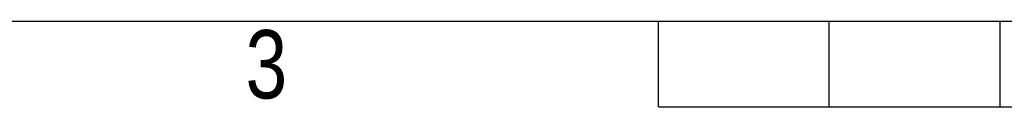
# Model space of a CAD drawing. Header units: millimetres. Extents: x 0 to 420, y 0 to 297.
# Tile 2 of 34: x 120 to 179, y 0 to 5. Entities that reach past the tile are written whole.
import ezdxf

# ---------------------------------------------------------------- set-up
doc = ezdxf.new("R2010")
doc.units = ezdxf.units.MM
doc.layers.add('CARTIGLIO', color=140, linetype='Continuous')
doc.styles.add('SLDTEXTSTYLE2', font='TXT', dxfattribs={"width": 0.821468})

msp = doc.modelspace()

# ---------------------------------------------------------------- linework, layer by layer
at = {"layer": 'CARTIGLIO', "linetype": 'Continuous'}
for p, q in [((5.1801, 5.171), (414.8274, 5.171)), ((158.2616, -0.0032), (158.2616, 5.171)), ((168.61, -0.0032), (168.61, 5.171)), ((178.9585, -0.0032), (178.9585, 5.171)), ((158.2616, -0.0032), (261.7459, -0.0032))]:
    msp.add_line(p, q, dxfattribs=at)

# ---------------------------------------------------------------- texts
at = {"layer": 'CARTIGLIO', "insert": (134.4919, 4.6371), "char_height": 4.1394, "attachment_point": 2, "style": 'SLDTEXTSTYLE2'}
msp.add_mtext('3', dxfattribs=at)

doc.saveas('drawing.dxf')
